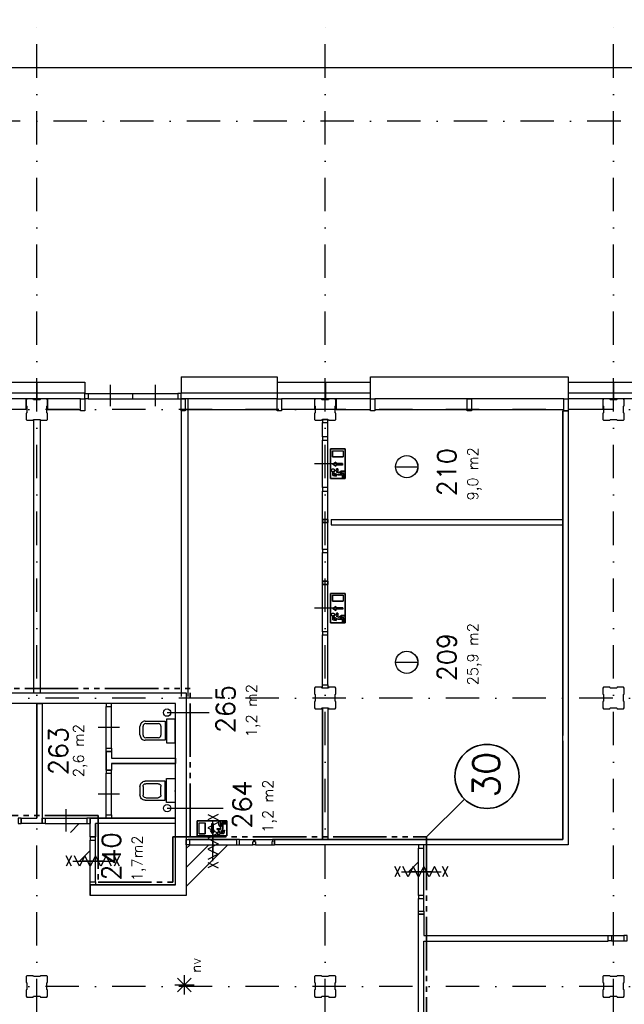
# Model space of a CAD drawing. Extents: x 36324 to 146208, y 143889 to 220609.
# Tile 20 of 21: x 110041 to 121366, y 202045 to 220481. Entities that reach past the tile are written whole.
import ezdxf
from ezdxf.enums import TextEntityAlignment as Align

# ---------------------------------------------------------------- set-up
doc = ezdxf.new("R2010")
doc.units = 0
doc.header["$LTSCALE"] = 100
for name, pattern in [('B0302', [12.5, 6.25, -3.125, 0, -3.125]), ('B0701', [2.34375, 1.5625, -0.78125]), ('B0804', [15, 10, -1, 1, -1, 1, -1])]:
    doc.linetypes.add(name, pattern=pattern)
for name, color, linetype in [('Bouwkundig', 253, 'CONTINUOUS'), ('Bouwkundig tekst', 252, 'CONTINUOUS'), ('Stramien', 252, 'B0302')]:
    doc.layers.add(name, color=color, linetype=linetype)
doc.layers.add('brandscheiding', color=40, linetype='B0804', lineweight=35)
doc.styles.add('bouwk tekst', font='romans.shx')
doc.styles.get("Standard").update_dxf_attribs({"font": 'romans.shx'})

msp = doc.modelspace()

# ---------------------------------------------------------------- linework, layer by layer
at = {"layer": 'Bouwkundig', "linetype": 'Continuous'}
for p, q in [((109507, 213694), (111263, 213694)), ((110360, 213694), (110360, 213380)), ((114863, 213794), (114863, 213380)), ((114863, 213694), (116613, 213694)), ((115766, 213694), (115766, 213380)), ((120313, 213694), (122013, 213694)), ((121166, 213694), (121166, 213380)), ((109507, 213494), (111263, 213494)), ((111183, 213380), (109507, 213380)), ((110157, 213380), (110157, 213180)), ((110563, 213380), (110563, 213180)), ((114863, 213494), (116613, 213494)), ((116613, 213380), (114943, 213380)), ((115563, 213380), (115563, 213180)), ((115969, 213380), (115969, 213180)), ((120313, 213494), (122013, 213494)), ((122013, 213380), (120313, 213380)), ((120963, 213380), (120963, 213180)), ((110157, 213180), (109507, 213180)), ((110563, 213180), (111183, 213180)), ((115563, 213180), (114943, 213180)), ((115969, 213180), (116613, 213180)), ((120963, 213180), (120313, 213180)), ((115862, 212443), (116139, 212443)), ((115899, 212406), (115899, 212295)), ((115899, 212406), (116102, 212406)), ((116102, 212406), (116102, 212295)), ((116139, 211888), (116139, 212443)), ((115899, 212295), (116102, 212295)), ((115961, 212194), (115905, 212157)), ((115905, 212157), (115961, 212120)), ((115944, 212041), (115978, 212041)), ((115961, 212171), (115961, 212194)), ((116090, 212171), (115961, 212171)), ((116090, 212143), (115961, 212143)), ((115961, 212120), (115961, 212143)), ((116001, 212073), (115978, 212073)), ((115978, 212073), (115978, 212041)), ((116001, 212073), (116001, 212017)), ((116014, 211996), (116065, 212036)), ((116065, 212036), (116135, 212036)), ((116135, 212036), (116135, 212013)), ((117081, 212111), (117500, 212111)), ((115862, 211888), (116139, 211888)), ((115908, 212009), (115908, 211948)), ((115908, 211948), (115968, 211933)), ((115931, 211993), (116000, 211962)), ((115931, 211966), (115931, 211993)), ((115931, 211966), (115968, 211957)), ((115967, 212017), (116014, 211996)), ((115967, 212017), (116001, 212017)), ((115968, 211957), (115968, 211933)), ((116000, 211962), (116089, 211962)), ((116038, 211985), (116073, 212013)), ((116112, 211985), (116038, 211985)), ((116135, 212013), (116073, 212013)), ((116089, 211962), (116089, 211897)), ((116089, 211897), (116112, 211897)), ((116112, 211897), (116112, 211985)), ((115873, 211124), (115873, 211024)), ((115863, 209740), (116140, 209740)), ((115900, 209703), (115900, 209592)), ((115900, 209703), (116103, 209703)), ((116103, 209703), (116103, 209592)), ((116140, 209185), (116140, 209740)), ((115900, 209592), (116103, 209592)), ((115962, 209491), (115906, 209454)), ((115906, 209454), (115962, 209417)), ((115962, 209468), (115962, 209491)), ((116091, 209468), (115962, 209468)), ((115909, 209307), (115909, 209246)), ((115932, 209264), (115932, 209291)), ((115932, 209291), (116001, 209259)), ((115932, 209264), (115969, 209254)), ((115945, 209338), (115978, 209338)), ((115962, 209417), (115962, 209441)), ((116091, 209441), (115962, 209441)), ((115968, 209315), (116001, 209315)), ((115968, 209315), (116015, 209293)), ((115978, 209370), (115978, 209338)), ((116001, 209370), (115978, 209370)), ((116001, 209370), (116001, 209315)), ((116001, 209259), (116089, 209259)), ((116015, 209293), (116066, 209333)), ((116038, 209283), (116074, 209310)), ((116112, 209283), (116038, 209283)), ((116066, 209333), (116136, 209333)), ((116136, 209310), (116074, 209310)), ((116089, 209259), (116089, 209195)), ((116112, 209195), (116112, 209283)), ((116136, 209333), (116136, 209310)), ((115863, 209185), (116140, 209185)), ((115909, 209246), (115969, 209230)), ((115969, 209254), (115969, 209230)), ((116089, 209195), (116112, 209195)), ((117081, 208449), (117500, 208449)), ((112802, 207506), (113587, 207506)), ((112802, 205717), (113852, 205717)), ((110990, 205263), (111158, 205431)), ((113922, 205477), (113367, 205477)), ((113367, 205199), (113367, 205477)), ((113404, 205440), (113515, 205440)), ((113404, 205236), (113404, 205440)), ((113515, 205236), (113515, 205440)), ((113639, 205428), (113639, 205298)), ((113667, 205428), (113667, 205298)), ((113774, 205472), (113797, 205472)), ((113774, 205403), (113774, 205472)), ((113814, 205351), (113774, 205403)), ((113797, 205472), (113797, 205411)), ((113825, 205375), (113797, 205411)), ((113912, 205449), (113825, 205449)), ((113825, 205449), (113825, 205375)), ((113848, 205426), (113912, 205426)), ((113848, 205337), (113848, 205426)), ((113912, 205426), (113912, 205449)), ((113922, 205199), (113922, 205477)), ((113404, 205236), (113515, 205236)), ((113639, 205298), (113616, 205298)), ((113616, 205298), (113653, 205243)), ((113653, 205243), (113690, 205298)), ((113690, 205298), (113667, 205298)), ((113737, 205338), (113792, 205338)), ((113737, 205338), (113737, 205315)), ((113737, 205315), (113769, 205315)), ((113769, 205281), (113769, 205315)), ((113792, 205304), (113814, 205351)), ((113792, 205304), (113792, 205338)), ((113801, 205245), (113862, 205245)), ((113817, 205269), (113848, 205337)), ((113844, 205269), (113817, 205269)), ((113844, 205269), (113853, 205306)), ((113853, 205306), (113877, 205306)), ((113862, 205245), (113877, 205306)), ((113161, 204959), (113232, 205030)), ((113161, 204606), (113586, 205030)), ((113161, 204252), (113939, 205030)), ((111162, 204728), (111361, 204927)), ((117417, 204619), (117513, 204715)), ((117325, 204527), (117406, 204608)), ((113255, 202281, 2600), (112999, 202537, 2600)), ((112999, 202281, 2600), (113254, 202536, 2600)), ((113128, 202228, 2600), (113128, 202589, 2600)), ((112947, 202408, 2600), (113307, 202408, 2600))]:
    msp.add_line(p, q, dxfattribs=at)
at = {"layer": 'Bouwkundig', "linetype": 'B0701'}
for p, q in [((110178, 213380), (110163, 213365)), ((110163, 213365), (110163, 213254)), ((110295, 213380), (110178, 213380)), ((110300, 213365), (110295, 213380)), ((110425, 213365), (110300, 213365)), ((110433, 213380), (110425, 213365)), ((110548, 213380), (110433, 213380)), ((110563, 213365), (110548, 213380)), ((110563, 213252), (110563, 213365)), ((115578, 213380), (115563, 213365)), ((115563, 213365), (115563, 213254)), ((115695, 213380), (115578, 213380)), ((115700, 213365), (115695, 213380)), ((115825, 213365), (115700, 213365)), ((115833, 213380), (115825, 213365)), ((115948, 213380), (115833, 213380)), ((115963, 213365), (115948, 213380)), ((115963, 213252), (115963, 213365)), ((120978, 213380), (120963, 213365)), ((120963, 213365), (120963, 213254)), ((121095, 213380), (120978, 213380)), ((121100, 213365), (121095, 213380)), ((121225, 213365), (121100, 213365)), ((121233, 213380), (121225, 213365)), ((121348, 213380), (121233, 213380)), ((121363, 213365), (121348, 213380)), ((121363, 213252), (121363, 213365)), ((110163, 213254), (110178, 213246)), ((110178, 213246), (110178, 213121)), ((110548, 213247), (110563, 213252)), ((110548, 213122), (110548, 213247)), ((115563, 213254), (115578, 213246)), ((115578, 213246), (115578, 213121)), ((115948, 213247), (115963, 213252)), ((115948, 213122), (115948, 213247)), ((120963, 213254), (120978, 213246)), ((120978, 213246), (120978, 213121)), ((121348, 213247), (121363, 213252)), ((121348, 213122), (121348, 213247)), ((110178, 213121), (110163, 213116)), ((110163, 213116), (110163, 212995)), ((110163, 212995), (110178, 212980)), ((110178, 212980), (110293, 212980)), ((110293, 212980), (110301, 212995)), ((110301, 212995), (110426, 212995)), ((110426, 212995), (110431, 212980)), ((110431, 212980), (110548, 212980)), ((110563, 213114), (110548, 213122)), ((110548, 212980), (110563, 212995)), ((110563, 212995), (110563, 213114)), ((115578, 213121), (115563, 213116)), ((115563, 213116), (115563, 212995)), ((115563, 212995), (115578, 212980)), ((115578, 212980), (115693, 212980)), ((115693, 212980), (115701, 212995)), ((115701, 212995), (115826, 212995)), ((115826, 212995), (115831, 212980)), ((115831, 212980), (115948, 212980)), ((115963, 213114), (115948, 213122)), ((115948, 212980), (115963, 212995)), ((115963, 212995), (115963, 213114)), ((120978, 213121), (120963, 213116)), ((120963, 213116), (120963, 212995)), ((120963, 212995), (120978, 212980)), ((120978, 212980), (121093, 212980)), ((121093, 212980), (121101, 212995)), ((121101, 212995), (121226, 212995)), ((121226, 212995), (121231, 212980)), ((121231, 212980), (121348, 212980)), ((121363, 213114), (121348, 213122)), ((121348, 212980), (121363, 212995)), ((121363, 212995), (121363, 213114)), ((115578, 207980), (115563, 207965)), ((115695, 207980), (115578, 207980)), ((115700, 207965), (115695, 207980)), ((115833, 207980), (115825, 207965)), ((115948, 207980), (115833, 207980)), ((115963, 207965), (115948, 207980)), ((120978, 207980), (120963, 207965)), ((121095, 207980), (120978, 207980)), ((121100, 207965), (121095, 207980)), ((121233, 207980), (121225, 207965)), ((121348, 207980), (121233, 207980)), ((121363, 207965), (121348, 207980)), ((115563, 207965), (115563, 207854)), ((115563, 207854), (115578, 207846)), ((115578, 207846), (115578, 207721)), ((115825, 207965), (115700, 207965)), ((115948, 207847), (115963, 207852)), ((115948, 207722), (115948, 207847)), ((115963, 207852), (115963, 207965)), ((120963, 207965), (120963, 207854)), ((120963, 207854), (120978, 207846)), ((120978, 207846), (120978, 207721)), ((121225, 207965), (121100, 207965)), ((121348, 207847), (121363, 207852)), ((121348, 207722), (121348, 207847)), ((121363, 207852), (121363, 207965)), ((115578, 207721), (115563, 207716)), ((115563, 207716), (115563, 207595)), ((115963, 207714), (115948, 207722)), ((115963, 207595), (115963, 207714)), ((120978, 207721), (120963, 207716)), ((120963, 207716), (120963, 207595)), ((121363, 207714), (121348, 207722)), ((121363, 207595), (121363, 207714)), ((115563, 207595), (115578, 207580)), ((115578, 207580), (115693, 207580)), ((115693, 207580), (115701, 207595)), ((115701, 207595), (115826, 207595)), ((115826, 207595), (115831, 207580)), ((115831, 207580), (115948, 207580)), ((115948, 207580), (115963, 207595)), ((120963, 207595), (120978, 207580)), ((120978, 207580), (121093, 207580)), ((121093, 207580), (121101, 207595)), ((121101, 207595), (121226, 207595)), ((121226, 207595), (121231, 207580)), ((121231, 207580), (121348, 207580)), ((121348, 207580), (121363, 207595)), ((110178, 202580), (110163, 202565)), ((110163, 202565), (110163, 202454)), ((110163, 202454), (110178, 202446)), ((110295, 202580), (110178, 202580)), ((110178, 202446), (110178, 202321)), ((110300, 202565), (110295, 202580)), ((110425, 202565), (110300, 202565)), ((110433, 202580), (110425, 202565)), ((110548, 202580), (110433, 202580)), ((110563, 202565), (110548, 202580)), ((110548, 202447), (110563, 202452)), ((110548, 202322), (110548, 202447)), ((110563, 202452), (110563, 202565)), ((115578, 202580), (115563, 202565)), ((115563, 202565), (115563, 202454)), ((115563, 202454), (115578, 202446)), ((115695, 202580), (115578, 202580)), ((115578, 202446), (115578, 202321)), ((115700, 202565), (115695, 202580)), ((115825, 202565), (115700, 202565)), ((115833, 202580), (115825, 202565)), ((115948, 202580), (115833, 202580)), ((115963, 202565), (115948, 202580)), ((115948, 202447), (115963, 202452)), ((115948, 202322), (115948, 202447)), ((115963, 202452), (115963, 202565)), ((120978, 202580), (120963, 202565)), ((120963, 202565), (120963, 202454)), ((120963, 202454), (120978, 202446)), ((121095, 202580), (120978, 202580)), ((120978, 202446), (120978, 202321)), ((121100, 202565), (121095, 202580)), ((121225, 202565), (121100, 202565)), ((121233, 202580), (121225, 202565)), ((121348, 202580), (121233, 202580)), ((121363, 202565), (121348, 202580)), ((121348, 202447), (121363, 202452)), ((121348, 202322), (121348, 202447)), ((121363, 202452), (121363, 202565)), ((110178, 202321), (110163, 202316)), ((110163, 202316), (110163, 202195)), ((110563, 202314), (110548, 202322)), ((110563, 202195), (110563, 202314)), ((115578, 202321), (115563, 202316)), ((115563, 202316), (115563, 202195)), ((115963, 202314), (115948, 202322)), ((115963, 202195), (115963, 202314)), ((120978, 202321), (120963, 202316)), ((120963, 202316), (120963, 202195)), ((121363, 202314), (121348, 202322)), ((121363, 202195), (121363, 202314)), ((110163, 202195), (110178, 202180)), ((110178, 202180), (110293, 202180)), ((110293, 202180), (110301, 202195)), ((110301, 202195), (110426, 202195)), ((110426, 202195), (110431, 202180)), ((110431, 202180), (110548, 202180)), ((110548, 202180), (110563, 202195)), ((115563, 202195), (115578, 202180)), ((115578, 202180), (115693, 202180)), ((115693, 202180), (115701, 202195)), ((115701, 202195), (115826, 202195)), ((115826, 202195), (115831, 202180)), ((115831, 202180), (115948, 202180)), ((115948, 202180), (115963, 202195)), ((120963, 202195), (120978, 202180)), ((120978, 202180), (121093, 202180)), ((121093, 202180), (121101, 202195)), ((121101, 202195), (121226, 202195)), ((121226, 202195), (121231, 202180)), ((121231, 202180), (121348, 202180)), ((121348, 202180), (121363, 202195))]:
    msp.add_line(p, q, dxfattribs=at)
at = {"layer": 'Bouwkundig'}
for p, q in [((113191, 213380), (113191, 207811)), ((113066, 213160), (113066, 207811)), ((110301, 212995), (110301, 207881)), ((110426, 212995), (110426, 207881))]:
    msp.add_line(p, q, dxfattribs=at)
at = {"layer": 'Bouwkundig', "linetype": 'Continuous'}
for points in [[(132963, 219580), (109363, 219580)], [(127177, 201380), (132963, 201380), (132963, 219580), (109363, 219580), (109363, 213794)], [(111263, 213694), (111263, 213480)], [(113063, 213794), (113063, 213480)], [(113063, 213794), (114863, 213794)], [(116613, 213494), (116613, 213794), (120313, 213794), (120313, 213694)], [(116613, 213380), (116613, 213794), (120313, 213794), (120313, 213694)], [(120313, 213794), (120313, 213380)], [(111743, 213244), (111743, 213444), (111743, 213644)], [(112583, 213244), (112583, 213444), (112583, 213644)], [(111323, 213480), (113003, 213480)], [(111323, 213380), (113003, 213381)], [(112163, 213380), (112163, 213480)], [(113063, 213494), (114863, 213494)], [(114863, 213380), (113063, 213380)], [(120233, 213380), (116693, 213380)], [(118503, 213380), (118423, 213380)], [(113143, 213180), (114863, 213180)], [(120313, 213160), (120313, 205030), (114811, 205030)], [(116693, 213180), (118423, 213180)], [(118503, 213180), (120233, 213180)], [(120213, 213160), (120213, 207080)], [(120213, 205130), (120213, 213160)], [(120213, 213160), (120313, 213160)], [(120313, 213160), (120313, 205030)], [(115713, 212670), (115713, 212936)], [(115812, 212670), (115812, 212936)], [(115713, 211720), (115713, 212610)], [(115812, 211720), (115812, 212610)], [(116102, 212295), (115899, 212295), (115899, 212406), (116102, 212406), (116102, 212295)], [(115963, 212165), (115763, 212165), (115563, 212165)], [(115889, 212065), (115890, 212066), (115891, 212067), (115892, 212067), (115893, 212068), (115894, 212069), (115895, 212070), (115896, 212070), (115898, 212071), (115899, 212071), (115900, 212072), (115901, 212072), (115903, 212072), (115904, 212073), (115905, 212073), (115907, 212073), (115908, 212073), (115910, 212073), (115911, 212073), (115912, 212073), (115914, 212072), (115915, 212072), (115916, 212072), (115918, 212071), (115919, 212071), (115920, 212070), (115921, 212070), (115922, 212069), (115924, 212068), (115925, 212067), (115926, 212067), (115927, 212066), (115928, 212065), (115929, 212064), (115930, 212063), (115930, 212062), (115931, 212061), (115932, 212059), (115933, 212058), (115933, 212057), (115934, 212056), (115934, 212054), (115935, 212053), (115935, 212052), (115935, 212051), (115936, 212049), (115936, 212048), (115936, 212046), (115936, 212045), (115936, 212044), (115936, 212042), (115936, 212041), (115935, 212040), (115935, 212038), (115935, 212037), (115934, 212036), (115934, 212035), (115933, 212033), (115933, 212032), (115932, 212031), (115931, 212030), (115930, 212029), (115930, 212028), (115929, 212026), (115928, 212026), (115927, 212025), (115926, 212024), (115925, 212023), (115924, 212022), (115922, 212021), (115921, 212021), (115920, 212020), (115919, 212019), (115918, 212019), (115916, 212019), (115915, 212018), (115914, 212018), (115912, 212018), (115911, 212018), (115910, 212017), (115908, 212017), (115907, 212017), (115905, 212018), (115904, 212018), (115903, 212018), (115901, 212018), (115900, 212019), (115899, 212019), (115898, 212019), (115896, 212020), (115895, 212021), (115894, 212021), (115893, 212022), (115892, 212023), (115891, 212024), (115890, 212025), (115889, 212026), (115888, 212026), (115887, 212028), (115886, 212029), (115885, 212030), (115884, 212031), (115884, 212032), (115883, 212033), (115883, 212035), (115882, 212036), (115882, 212037), (115881, 212038), (115881, 212040), (115881, 212041), (115881, 212042), (115881, 212044), (115880, 212045), (115881, 212046), (115881, 212048), (115881, 212049), (115881, 212051), (115881, 212052), (115882, 212053), (115882, 212054), (115883, 212056), (115883, 212057), (115884, 212058), (115884, 212059), (115885, 212061), (115886, 212062), (115887, 212063), (115888, 212064), (115889, 212065)], [(115904, 212018), (115900, 212019), (115894, 212021), (115890, 212024), (115888, 212026), (115885, 212030), (115883, 212034), (115881, 212039), (115881, 212047), (115882, 212053), (115883, 212057), (115884, 212059), (115886, 212062), (115888, 212064), (115891, 212067), (115895, 212069), (115899, 212071), (115905, 212073), (115909, 212073), (115913, 212073), (115918, 212071), (115922, 212069), (115926, 212066), (115930, 212062), (115932, 212059), (115934, 212055), (115935, 212050), (115936, 212044), (115935, 212038), (115933, 212033), (115932, 212030), (115929, 212027), (115926, 212024), (115922, 212021), (115919, 212019), (115914, 212018), (115911, 212018), (115907, 212017), (115904, 212018)], [(116090, 212171), (116090, 212143), (115961, 212143), (115961, 212120), (115905, 212157), (115961, 212194), (115961, 212171), (116090, 212171)], [(116112, 211897), (116089, 211897), (116089, 211962), (116000, 211962), (115931, 211993), (115931, 211966), (115968, 211957), (115968, 211933), (115908, 211948), (115908, 212009), (115914, 212009), (115917, 212010), (115919, 212011), (115922, 212012), (115925, 212013), (115928, 212015), (115930, 212016), (115932, 212018), (115934, 212020), (115937, 212023), (115939, 212026), (115940, 212029), (115942, 212031), (115943, 212036), (115944, 212039), (115944, 212041), (115978, 212041), (115978, 212073), (116001, 212073), (116001, 212017), (115967, 212017), (116014, 211996), (116065, 212036), (116135, 212036), (116135, 212013), (116073, 212013), (116038, 211985), (116112, 211985), (116112, 211897)], [(115908, 212009), (115909, 212009), (115909, 212009), (115909, 212009), (115910, 212009), (115910, 212009), (115911, 212009), (115911, 212009), (115911, 212009), (115912, 212009), (115912, 212009), (115913, 212009), (115913, 212009), (115913, 212009), (115914, 212009), (115914, 212010), (115915, 212010), (115915, 212010), (115915, 212010), (115916, 212010), (115916, 212010), (115917, 212010), (115917, 212010), (115917, 212010), (115918, 212010), (115918, 212010), (115919, 212011), (115919, 212011), (115919, 212011), (115920, 212011), (115920, 212011), (115921, 212011), (115921, 212011), (115921, 212011), (115922, 212012), (115922, 212012), (115922, 212012), (115923, 212012), (115923, 212012), (115924, 212012), (115924, 212013), (115924, 212013), (115925, 212013), (115925, 212013), (115925, 212013), (115926, 212014), (115926, 212014), (115926, 212014), (115927, 212014), (115927, 212014), (115928, 212015), (115928, 212015), (115928, 212015), (115929, 212015), (115929, 212015), (115929, 212016), (115930, 212016), (115930, 212016), (115930, 212016), (115930, 212017), (115931, 212017), (115931, 212017), (115931, 212017), (115932, 212018), (115932, 212018), (115932, 212018), (115933, 212019), (115933, 212019), (115933, 212019), (115934, 212019), (115934, 212020), (115934, 212020), (115934, 212020), (115935, 212021), (115935, 212021), (115935, 212021), (115935, 212021), (115936, 212022), (115936, 212022), (115936, 212022), (115937, 212023), (115937, 212023), (115937, 212023), (115937, 212024), (115938, 212024), (115938, 212024), (115938, 212025), (115938, 212025), (115938, 212025), (115939, 212026), (115939, 212026), (115939, 212026), (115939, 212027), (115940, 212027), (115940, 212027), (115940, 212028), (115940, 212028), (115940, 212029), (115940, 212029), (115941, 212029), (115941, 212030), (115941, 212030), (115941, 212030), (115941, 212031), (115941, 212031), (115942, 212031), (115942, 212032), (115942, 212032), (115942, 212033), (115942, 212033), (115942, 212033), (115942, 212034), (115943, 212034), (115943, 212035), (115943, 212035), (115943, 212035), (115943, 212036), (115943, 212036), (115943, 212037), (115943, 212037), (115943, 212037), (115944, 212038), (115944, 212038), (115944, 212038), (115944, 212039), (115944, 212039), (115944, 212040), (115944, 212040), (115944, 212041)], [(115713, 211124), (115713, 211656)], [(115812, 211124), (115812, 211656)], [(115873, 211124), (120213, 211124)], [(115713, 210562), (115713, 211064)], [(115812, 210562), (115812, 211064)], [(115873, 211024), (120213, 211024)], [(115713, 209965), (115713, 210502)], [(115812, 209965), (115812, 210502)], [(115713, 209020), (115713, 209906)], [(115813, 209020), (115813, 209906)], [(116103, 209592), (115900, 209592), (115900, 209703), (116103, 209703), (116103, 209592)], [(115963, 209463), (115763, 209463), (115563, 209463)], [(116091, 209468), (116091, 209441), (115962, 209441), (115962, 209417), (115906, 209454), (115962, 209491), (115962, 209468), (116091, 209468)], [(115905, 209315), (115900, 209316), (115895, 209319), (115891, 209321), (115889, 209324), (115886, 209327), (115884, 209331), (115882, 209337), (115881, 209344), (115882, 209351), (115884, 209355), (115885, 209357), (115887, 209359), (115889, 209361), (115892, 209365), (115896, 209367), (115900, 209369), (115906, 209370), (115910, 209370), (115913, 209370), (115919, 209368), (115922, 209367), (115927, 209364), (115931, 209360), (115933, 209357), (115935, 209352), (115936, 209348), (115937, 209341), (115936, 209335), (115934, 209331), (115932, 209328), (115930, 209324), (115927, 209321), (115923, 209318), (115919, 209317), (115915, 209316), (115912, 209315), (115908, 209315), (115905, 209315)], [(115889, 209362), (115890, 209363), (115891, 209364), (115892, 209365), (115894, 209366), (115895, 209366), (115896, 209367), (115897, 209368), (115898, 209368), (115900, 209369), (115901, 209369), (115902, 209370), (115904, 209370), (115905, 209370), (115906, 209370), (115908, 209370), (115909, 209370), (115910, 209370), (115912, 209370), (115913, 209370), (115914, 209370), (115916, 209370), (115917, 209369), (115918, 209369), (115920, 209368), (115921, 209368), (115922, 209367), (115923, 209366), (115924, 209366), (115925, 209365), (115927, 209364), (115928, 209363), (115929, 209362), (115930, 209361), (115930, 209360), (115931, 209359), (115932, 209358), (115933, 209357), (115933, 209356), (115934, 209354), (115935, 209353), (115935, 209352), (115936, 209351), (115936, 209349), (115936, 209348), (115936, 209347), (115937, 209345), (115937, 209344), (115937, 209343), (115937, 209341), (115937, 209340), (115936, 209339), (115936, 209337), (115936, 209336), (115936, 209335), (115935, 209333), (115935, 209332), (115934, 209331), (115933, 209330), (115933, 209328), (115932, 209327), (115931, 209326), (115930, 209325), (115930, 209324), (115929, 209323), (115928, 209322), (115927, 209321), (115925, 209320), (115924, 209320), (115923, 209319), (115922, 209318), (115921, 209318), (115920, 209317), (115918, 209317), (115917, 209316), (115916, 209316), (115914, 209315), (115913, 209315), (115912, 209315), (115910, 209315), (115909, 209315), (115908, 209315), (115906, 209315), (115905, 209315), (115904, 209315), (115902, 209316), (115901, 209316), (115900, 209317), (115898, 209317), (115897, 209318), (115896, 209318), (115895, 209319), (115894, 209320), (115892, 209320), (115891, 209321), (115890, 209322), (115889, 209323), (115888, 209324), (115888, 209325), (115887, 209326), (115886, 209327), (115885, 209328), (115884, 209330), (115884, 209331), (115883, 209332), (115883, 209333), (115882, 209335), (115882, 209336), (115882, 209337), (115882, 209339), (115881, 209340), (115881, 209341), (115881, 209343), (115881, 209344), (115881, 209345), (115882, 209347), (115882, 209348), (115882, 209349), (115882, 209351), (115883, 209352), (115883, 209353), (115884, 209354), (115884, 209356), (115885, 209357), (115886, 209358), (115887, 209359), (115888, 209360), (115888, 209361), (115889, 209362)], [(116112, 209195), (116089, 209195), (116089, 209259), (116001, 209259), (115932, 209291), (115932, 209264), (115969, 209254), (115969, 209230), (115909, 209246), (115909, 209307), (115915, 209307), (115917, 209307), (115920, 209308), (115923, 209309), (115926, 209311), (115929, 209312), (115931, 209314), (115933, 209316), (115935, 209317), (115937, 209320), (115939, 209323), (115941, 209326), (115942, 209329), (115944, 209333), (115944, 209336), (115945, 209338), (115978, 209338), (115978, 209370), (116001, 209370), (116001, 209315), (115968, 209315), (116015, 209293), (116066, 209333), (116136, 209333), (116136, 209310), (116074, 209310), (116038, 209283), (116112, 209283), (116112, 209195)], [(115909, 209307), (115909, 209307), (115910, 209307), (115910, 209307), (115911, 209307), (115911, 209307), (115911, 209307), (115912, 209307), (115912, 209307), (115913, 209307), (115913, 209307), (115913, 209307), (115914, 209307), (115914, 209307), (115915, 209307), (115915, 209307), (115915, 209307), (115916, 209307), (115916, 209307), (115917, 209307), (115917, 209307), (115917, 209308), (115918, 209308), (115918, 209308), (115919, 209308), (115919, 209308), (115919, 209308), (115920, 209308), (115920, 209308), (115921, 209308), (115921, 209309), (115921, 209309), (115922, 209309), (115922, 209309), (115922, 209309), (115923, 209309), (115923, 209309), (115924, 209310), (115924, 209310), (115924, 209310), (115925, 209310), (115925, 209310), (115925, 209310), (115926, 209311), (115926, 209311), (115927, 209311), (115927, 209311), (115927, 209311), (115928, 209312), (115928, 209312), (115928, 209312), (115929, 209312), (115929, 209313), (115929, 209313), (115930, 209313), (115930, 209313), (115930, 209313), (115931, 209314), (115931, 209314), (115931, 209314), (115932, 209314), (115932, 209315), (115932, 209315), (115933, 209315), (115933, 209316), (115933, 209316), (115933, 209316), (115934, 209316), (115934, 209317), (115934, 209317), (115935, 209317), (115935, 209317), (115935, 209318), (115935, 209318), (115936, 209318), (115936, 209319), (115936, 209319), (115937, 209319), (115937, 209320), (115937, 209320), (115937, 209320), (115938, 209321), (115938, 209321), (115938, 209321), (115938, 209322), (115939, 209322), (115939, 209322), (115939, 209323), (115939, 209323), (115939, 209323), (115940, 209324), (115940, 209324), (115940, 209324), (115940, 209325), (115940, 209325), (115941, 209325), (115941, 209326), (115941, 209326), (115941, 209326), (115941, 209327), (115942, 209327), (115942, 209327), (115942, 209328), (115942, 209328), (115942, 209329), (115942, 209329), (115943, 209329), (115943, 209330), (115943, 209330), (115943, 209330), (115943, 209331), (115943, 209331), (115943, 209332), (115943, 209332), (115944, 209332), (115944, 209333), (115944, 209333), (115944, 209334), (115944, 209334), (115944, 209334), (115944, 209335), (115944, 209335), (115944, 209336), (115944, 209336), (115945, 209336), (115945, 209337), (115945, 209337), (115945, 209338), (115945, 209338)], [(115713, 208025), (115713, 208960)], [(115813, 208025), (115813, 208960)], [(107213, 207880), (113161, 207880)], [(113161, 207880), (113161, 204080)], [(112961, 207680), (107313, 207680)], [(110361, 205531), (110361, 207680)], [(110361, 207680), (110361, 205531)], [(110361, 207680), (110461, 207680)], [(110461, 207680), (110361, 207680)], [(110461, 207680), (110461, 205531)], [(110461, 207680), (110461, 205530)], [(111761, 207680), (111661, 207680)], [(111661, 206840), (111661, 207621)], [(111761, 206840), (111761, 207621)], [(112961, 204280), (112961, 207680)], [(115713, 205130), (115713, 207595)], [(115713, 207595), (115713, 205130)], [(115713, 207595), (115813, 207595)], [(115713, 207595), (115813, 207595)], [(115813, 207595), (115813, 205130)], [(115813, 207595), (115813, 207080)], [(111911, 207230), (111711, 207230), (111511, 207230)], [(112294, 207089), (112294, 207247)], [(112351, 207086), (112351, 207250)], [(112394, 207347), (112764, 207347)], [(112764, 207347), (112764, 206989), (112394, 206989)], [(112401, 207300), (112637, 207300)], [(112687, 207250), (112687, 207086)], [(112941, 207168), (112961, 207168)], [(112637, 207036), (112401, 207036)], [(120213, 206980), (120213, 205130), (114811, 205130)], [(115813, 206980), (115813, 205130)], [(111661, 206431), (111661, 206780)], [(111661, 206780), (111661, 206431)], [(111661, 206780), (111761, 206780)], [(111661, 206780), (111761, 206780)], [(111761, 206780), (111761, 206656)], [(111761, 206656), (112961, 206656)], [(111761, 206656), (112961, 206656)], [(112961, 206556), (111761, 206556)], [(111761, 206556), (112961, 206556)], [(111761, 206556), (111761, 206431)], [(112961, 206656), (112961, 206556)], [(112961, 206656), (112961, 206556)], [(111661, 206431), (111761, 206431)], [(111661, 205591), (111661, 206372)], [(111761, 205591), (111761, 206372)], [(112351, 206126), (112351, 205962)], [(112764, 205865), (112764, 206223), (112394, 206223)], [(112637, 206176), (112401, 206176)], [(112687, 205962), (112687, 206126)], [(111911, 205981), (111711, 205981), (111511, 205981)], [(112294, 206123), (112294, 205965)], [(112941, 206044), (112961, 206044)], [(112394, 205865), (112764, 205865)], [(112401, 205912), (112637, 205912)], [(110911, 205301), (110911, 205501), (110911, 205701)], [(110911, 205281), (110911, 205481), (110911, 205681)], [(113564, 205598), (113758, 205498)], [(113758, 205598), (113564, 205498)], [(110071, 205531), (110071, 205431)], [(110071, 205531), (110361, 205531)], [(110361, 205431), (110071, 205431)], [(110461, 205431), (110071, 205431)], [(110361, 205431), (110361, 205431)], [(110461, 205431), (110361, 205431)], [(110461, 205531), (110461, 205531)], [(110461, 205531), (110461, 205431)], [(110461, 205530), (110461, 205431)], [(110461, 205431), (110461, 205431)], [(110461, 205431), (110461, 205431)], [(110521, 205531), (111301, 205531)], [(110521, 205431), (111301, 205432)], [(111361, 205531), (112961, 205531)], [(111661, 205531), (111361, 205531)], [(111361, 205531), (111361, 205431)], [(111361, 205180), (111361, 205431)], [(111361, 205180), (111361, 205431)], [(112961, 205431), (111461, 205431)], [(111461, 205431), (111461, 205180)], [(111461, 205180), (111461, 205431)], [(112961, 205531), (111761, 205531)], [(113515, 205440), (113515, 205236), (113404, 205236), (113404, 205440), (113515, 205440)], [(113758, 205447), (113564, 205348), (113758, 205249), (113564, 205150), (113758, 205051), (113564, 204952), (113758, 204853), (113564, 204754)], [(113639, 205428), (113667, 205428), (113667, 205298), (113690, 205298), (113653, 205243), (113616, 205298), (113639, 205298), (113639, 205428)], [(113661, 204728), (113661, 205473)], [(113912, 205449), (113912, 205426), (113848, 205426), (113848, 205337), (113817, 205269), (113844, 205269), (113853, 205306), (113877, 205306), (113862, 205245), (113801, 205245), (113800, 205251), (113800, 205254), (113799, 205256), (113798, 205259), (113796, 205263), (113795, 205265), (113793, 205267), (113791, 205269), (113790, 205271), (113787, 205274), (113784, 205276), (113781, 205278), (113778, 205279), (113774, 205280), (113771, 205281), (113769, 205282), (113769, 205315), (113737, 205315), (113737, 205338), (113792, 205338), (113792, 205304), (113814, 205351), (113774, 205403), (113774, 205472), (113797, 205472), (113797, 205411), (113825, 205375), (113825, 205449), (113912, 205449)], [(113661, 204900), (113661, 205100), (113661, 205300)], [(113661, 205280), (113661, 205080), (113661, 204880)], [(113792, 205241), (113791, 205237), (113789, 205232), (113786, 205228), (113783, 205225), (113780, 205222), (113776, 205220), (113770, 205218), (113763, 205218), (113757, 205219), (113753, 205220), (113750, 205222), (113748, 205223), (113746, 205225), (113743, 205229), (113740, 205232), (113738, 205236), (113737, 205242), (113737, 205246), (113737, 205250), (113739, 205256), (113740, 205259), (113743, 205263), (113748, 205267), (113750, 205269), (113755, 205271), (113759, 205273), (113766, 205273), (113772, 205272), (113776, 205271), (113780, 205269), (113783, 205266), (113786, 205263), (113789, 205259), (113790, 205256), (113792, 205252), (113792, 205249), (113792, 205244), (113792, 205241)], [(113745, 205226), (113744, 205227), (113743, 205228), (113742, 205229), (113741, 205230), (113741, 205231), (113740, 205232), (113739, 205234), (113739, 205235), (113738, 205236), (113738, 205237), (113738, 205239), (113737, 205240), (113737, 205241), (113737, 205243), (113737, 205244), (113737, 205245), (113737, 205247), (113737, 205248), (113737, 205250), (113737, 205251), (113738, 205252), (113738, 205254), (113738, 205255), (113739, 205256), (113739, 205257), (113740, 205259), (113741, 205260), (113741, 205261), (113742, 205262), (113743, 205263), (113744, 205264), (113745, 205265), (113746, 205266), (113747, 205267), (113748, 205268), (113749, 205269), (113750, 205269), (113751, 205270), (113753, 205271), (113754, 205271), (113755, 205272), (113756, 205272), (113758, 205272), (113759, 205273), (113760, 205273), (113762, 205273), (113763, 205273), (113765, 205273), (113766, 205273), (113767, 205273), (113769, 205273), (113770, 205273), (113771, 205272), (113773, 205272), (113774, 205272), (113775, 205271), (113776, 205271), (113778, 205270), (113779, 205269), (113780, 205269), (113781, 205268), (113782, 205267), (113783, 205266), (113784, 205265), (113785, 205264), (113786, 205263), (113787, 205262), (113788, 205261), (113788, 205260), (113789, 205259), (113790, 205257), (113790, 205256), (113791, 205255), (113791, 205254), (113791, 205252), (113792, 205251), (113792, 205250), (113792, 205248), (113792, 205247), (113792, 205245), (113792, 205244), (113792, 205243), (113792, 205241), (113792, 205240), (113791, 205239), (113791, 205237), (113791, 205236), (113790, 205235), (113790, 205234), (113789, 205232), (113788, 205231), (113788, 205230), (113787, 205229), (113786, 205228), (113785, 205227), (113784, 205226), (113783, 205225), (113782, 205224), (113781, 205223), (113780, 205222), (113779, 205222), (113778, 205221), (113776, 205220), (113775, 205220), (113774, 205219), (113773, 205219), (113771, 205219), (113770, 205218), (113769, 205218), (113767, 205218), (113766, 205218), (113765, 205218), (113763, 205218), (113762, 205218), (113760, 205218), (113759, 205218), (113758, 205219), (113756, 205219), (113755, 205219), (113754, 205220), (113753, 205220), (113751, 205221), (113750, 205222), (113749, 205222), (113748, 205223), (113747, 205224), (113746, 205225), (113745, 205226)], [(113801, 205245), (113801, 205246), (113801, 205246), (113801, 205247), (113801, 205247), (113801, 205248), (113801, 205248), (113801, 205248), (113800, 205249), (113800, 205249), (113800, 205250), (113800, 205250), (113800, 205250), (113800, 205251), (113800, 205251), (113800, 205252), (113800, 205252), (113800, 205252), (113800, 205253), (113800, 205253), (113800, 205254), (113800, 205254), (113800, 205254), (113799, 205255), (113799, 205255), (113799, 205256), (113799, 205256), (113799, 205256), (113799, 205257), (113799, 205257), (113799, 205257), (113798, 205258), (113798, 205258), (113798, 205259), (113798, 205259), (113798, 205259), (113798, 205260), (113798, 205260), (113797, 205260), (113797, 205261), (113797, 205261), (113797, 205262), (113797, 205262), (113796, 205262), (113796, 205263), (113796, 205263), (113796, 205263), (113796, 205264), (113795, 205264), (113795, 205264), (113795, 205265), (113795, 205265), (113795, 205265), (113794, 205266), (113794, 205266), (113794, 205266), (113794, 205267), (113793, 205267), (113793, 205267), (113793, 205268), (113793, 205268), (113792, 205268), (113792, 205269), (113792, 205269), (113792, 205269), (113791, 205270), (113791, 205270), (113791, 205270), (113791, 205271), (113790, 205271), (113790, 205271), (113790, 205271), (113789, 205272), (113789, 205272), (113789, 205272), (113788, 205272), (113788, 205273), (113788, 205273), (113788, 205273), (113787, 205274), (113787, 205274), (113787, 205274), (113786, 205274), (113786, 205275), (113786, 205275), (113785, 205275), (113785, 205275), (113785, 205275), (113784, 205276), (113784, 205276), (113784, 205276), (113783, 205276), (113783, 205277), (113783, 205277), (113782, 205277), (113782, 205277), (113781, 205277), (113781, 205278), (113781, 205278), (113780, 205278), (113780, 205278), (113780, 205278), (113779, 205278), (113779, 205279), (113779, 205279), (113778, 205279), (113778, 205279), (113777, 205279), (113777, 205279), (113777, 205279), (113776, 205280), (113776, 205280), (113775, 205280), (113775, 205280), (113775, 205280), (113774, 205280), (113774, 205280), (113774, 205280), (113773, 205281), (113773, 205281), (113772, 205281), (113772, 205281), (113772, 205281), (113771, 205281), (113771, 205281), (113770, 205281), (113770, 205281), (113770, 205281), (113769, 205281)], [(111361, 205180), (111461, 205180)], [(111361, 204338), (111361, 205118)], [(111461, 204338), (111461, 205118)], [(114126, 205130), (113196, 205130)], [(113221, 205130), (114101, 205130)], [(113221, 205030), (114101, 205031)], [(114146, 205130), (114426, 205130)], [(114161, 205030), (114410, 205030)], [(114425, 205130), (114445, 205130), (114445, 205090), (114460, 205090), (114460, 205030), (114410, 205030), (114410, 205090)], [(114426, 205090), (114410, 205090)], [(114426, 205090), (114426, 205130)], [(114445, 205130), (114776, 205130)], [(114460, 205030), (114761, 205030)], [(114811, 205130), (120213, 205130)], [(114811, 205130), (114811, 205030)], [(120313, 205030), (114811, 205030)], [(117513, 204085), (117513, 204970)], [(117613, 204085), (117613, 204970)], [(111014, 204825), (110914, 204632)], [(111014, 204632), (110914, 204825)], [(111039, 204728), (111784, 204728)], [(111758, 204632), (111659, 204825), (111560, 204632), (111461, 204825), (111362, 204632), (111263, 204825), (111164, 204632), (111065, 204825)], [(111611, 204728), (111411, 204728), (111211, 204728)], [(111611, 204728), (111411, 204728), (111211, 204728)], [(111909, 204825), (111809, 204632)], [(111909, 204632), (111809, 204825)], [(113564, 204703), (113758, 204603)], [(113758, 204703), (113564, 204603)], [(117165, 204431), (117065, 204624)], [(117165, 204624), (117065, 204431)], [(117190, 204527), (117935, 204527)], [(117909, 204431), (117810, 204624), (117711, 204431), (117612, 204624), (117513, 204431), (117414, 204624), (117315, 204431), (117216, 204624)], [(117763, 204527), (117563, 204527), (117363, 204527)], [(117763, 204527), (117563, 204527), (117363, 204527)], [(118060, 204431), (117960, 204624)], [(118060, 204624), (117960, 204431)], [(111361, 204280), (112961, 204280)], [(112961, 204280), (111361, 204280)], [(111361, 204080), (111361, 204280)], [(111361, 204280), (111461, 204280)], [(111361, 204280), (111361, 204085)], [(113161, 204080), (111361, 204080)], [(113161, 204080), (111361, 204080)], [(117513, 203790), (117513, 204025)], [(117613, 203790), (117613, 204025)], [(117513, 195980), (117513, 203730)], [(117513, 203730), (117613, 203730)], [(117613, 203730), (117613, 203330)], [(117613, 203330), (121063, 203330)], [(117613, 195980), (117613, 203230)], [(117613, 203230), (121063, 203230)], [(121063, 203230), (121063, 203330)], [(121123, 203330), (121358, 203330)], [(121123, 203231), (121358, 203231)]]:
    msp.add_lwpolyline(points, dxfattribs=at)
for points in [[(111183, 213380), (111263, 213380), (111263, 213160), (111183, 213160)], [(111263, 213480), (111323, 213480), (111323, 213380), (111263, 213380)], [(113063, 213480), (113003, 213480), (113003, 213381), (113063, 213381)], [(113063, 213380), (113143, 213380), (113143, 213160), (113063, 213160)], [(114863, 213380), (114943, 213380), (114943, 213160), (114863, 213160)], [(116613, 213380), (116693, 213380), (116693, 213160), (116613, 213160)], [(118423, 213380), (118503, 213380), (118503, 213160), (118423, 213160)], [(120233, 213380), (120313, 213380), (120313, 213160), (120233, 213160)], [(115713, 212995), (115713, 212936), (115812, 212936), (115812, 212995)], [(115713, 212670), (115713, 212610), (115812, 212610), (115812, 212670)], [(115908, 212009), (115915, 212010), (115925, 212013), (115930, 212017), (115934, 212020), (115939, 212026), (115942, 212033), (115944, 212037), (115944, 212041), (115978, 212041), (115978, 212073), (116001, 212073), (116001, 212017), (115967, 212017), (116014, 211996), (116065, 212036), (116135, 212036), (116135, 212013), (116073, 212013), (116038, 211985), (116112, 211985), (116112, 211897), (116089, 211897), (116089, 211962), (116000, 211962), (115931, 211993), (115931, 211966), (115968, 211957), (115968, 211933), (115908, 211948)], [(115713, 211720), (115713, 211656), (115812, 211656), (115812, 211720)], [(115713, 211124), (115713, 211064), (115812, 211064), (115812, 211124)], [(115713, 211064), (115713, 211124), (115812, 211124), (115812, 211064)], [(115713, 210562), (115713, 210502), (115812, 210502), (115812, 210562)], [(115713, 209965), (115713, 209906), (115813, 209906), (115813, 209965)], [(115713, 209906), (115713, 209965), (115812, 209965), (115812, 209906)], [(115909, 209307), (115916, 209307), (115926, 209311), (115931, 209314), (115935, 209318), (115940, 209324), (115943, 209330), (115944, 209335), (115945, 209338), (115978, 209338), (115978, 209370), (116001, 209370), (116001, 209315), (115968, 209315), (116015, 209293), (116066, 209333), (116136, 209333), (116136, 209310), (116074, 209310), (116038, 209283), (116112, 209283), (116112, 209195), (116089, 209195), (116089, 209259), (116001, 209259), (115932, 209291), (115932, 209264), (115969, 209254), (115969, 209230), (115909, 209246)], [(115713, 209020), (115713, 208960), (115813, 208960), (115813, 209020)], [(115713, 207965), (115713, 208025), (115813, 208025), (115813, 207965)], [(111661, 207680), (111661, 207621), (111761, 207621), (111761, 207680)], [(112789, 207386), (112789, 206942), (112954, 206942), (112954, 207386)], [(111661, 206780), (111661, 206840), (111761, 206840), (111761, 206780)], [(111661, 206431), (111661, 206372), (111761, 206372), (111761, 206431)], [(112789, 205826), (112789, 206270), (112954, 206270), (112954, 205826)], [(111661, 205531), (111661, 205591), (111761, 205591), (111761, 205531)], [(110071, 205531), (110011, 205531), (110011, 205432), (110071, 205432)], [(110461, 205531), (110521, 205531), (110521, 205431), (110461, 205431)], [(111361, 205531), (111301, 205531), (111301, 205432), (111361, 205432)], [(113801, 205245), (113800, 205252), (113797, 205262), (113793, 205268), (113790, 205272), (113783, 205276), (113777, 205279), (113772, 205281), (113769, 205282), (113769, 205315), (113737, 205315), (113737, 205338), (113792, 205338), (113792, 205304), (113814, 205351), (113774, 205403), (113774, 205472), (113797, 205472), (113797, 205411), (113825, 205375), (113825, 205449), (113912, 205449), (113912, 205426), (113848, 205426), (113848, 205337), (113817, 205269), (113844, 205269), (113853, 205306), (113877, 205306), (113862, 205245)], [(111361, 205178), (111361, 205118), (111461, 205118), (111461, 205178)], [(113161, 205130), (113221, 205130), (113221, 205030), (113161, 205030)], [(114161, 205130), (114101, 205130), (114101, 205031), (114161, 205031)], [(114811, 205130), (114776, 205130), (114776, 205090), (114761, 205090), (114761, 205030), (114811, 205030)], [(117513, 205029), (117513, 204970), (117613, 204970), (117613, 205029)], [(111361, 204278), (111361, 204338), (111461, 204338), (111461, 204278)], [(117513, 204085), (117513, 204025), (117613, 204025), (117613, 204085)], [(117513, 203730), (117513, 203790), (117613, 203790), (117613, 203730)], [(121063, 203330), (121123, 203330), (121123, 203231), (121063, 203231)], [(121418, 203330), (121358, 203330), (121358, 203231), (121418, 203231)]]:
    msp.add_lwpolyline(points, close=True, dxfattribs=at)
for points in [[(112394, 207347, 0.414214), (112294, 207247)], [(112401, 207300, 0.414214), (112351, 207250)], [(112687, 207250, 0.414214), (112637, 207300)], [(112294, 207089, 0.414214), (112394, 206989)], [(112351, 207086, 0.414214), (112401, 207036)], [(112637, 207036, 0.414213), (112687, 207086)], [(112294, 206123, -0.414214), (112394, 206223)], [(112351, 206126, -0.414214), (112401, 206176)], [(112637, 206176, -0.414213), (112687, 206126)], [(112394, 205865, -0.414214), (112294, 205965)], [(112401, 205912, -0.414214), (112351, 205962)], [(112687, 205962, -0.414214), (112637, 205912)]]:
    msp.add_lwpolyline(points, format="xyb", dxfattribs=at)
for centre, radius in [((117291, 212111), 209), ((117291, 212111), 208), ((117291, 208449), 209), ((117291, 208449), 208), ((112802, 207506), 68.8), ((112802, 205717), 68.8)]:
    msp.add_circle(centre, radius, dxfattribs=at)
at = {"layer": 'brandscheiding'}
for p, q in [((115862, 211888), (115862, 212443)), ((115863, 209185), (115863, 209740)), ((107138, 207955), (113236, 207955)), ((113236, 205180), (113236, 207955)), ((117663, 205180), (118370, 205887)), ((109011, 205581), (111511, 205581)), ((111511, 205581), (111511, 204330)), ((112911, 205180), (117663, 205180)), ((112911, 204330), (112911, 205180)), ((113922, 205199), (113367, 205199)), ((117663, 205180), (117663, 189380)), ((111511, 204330), (112911, 204330))]:
    msp.add_line(p, q, dxfattribs=at)
for points in [[(116139, 211888), (115862, 211888), (115862, 212443), (116139, 212443), (116139, 211888)], [(116140, 209185), (115863, 209185), (115863, 209740), (116140, 209740), (116140, 209185)], [(113922, 205477), (113922, 205199), (113367, 205199), (113367, 205477), (113922, 205477)]]:
    msp.add_lwpolyline(points, dxfattribs=at)
at = {"layer": 'brandscheiding', "linetype": 'Continuous'}
msp.add_circle((118794, 206312), 600, dxfattribs=at)
at = {"layer": 'Stramien'}
for p, q in [((110363, 144389), (110363, 220481)), ((115763, 144389), (115763, 220481)), ((121163, 144389), (121163, 220481)), ((133799, 218580), (91538, 218580)), ((133649, 213180), (91538, 213180)), ((133649, 207780), (91538, 207780)), ((133649, 202380), (36324, 202380))]:
    msp.add_line(p, q, dxfattribs=at)

# ---------------------------------------------------------------- texts
at = {"layer": 'Bouwkundig tekst', "linetype": 'Continuous'}
for s, p in [('210', (118217, 211558)), ('209', (118217, 208095)), ('265', (114072, 207123)), ('263', (110940, 206337)), ('264', (114381, 205335)), ('240', (111933, 204363))]:
    msp.add_text(s, height=350, rotation=90, dxfattribs=at).set_placement(p)
msp.add_text('nv', height=185.9, rotation=90, dxfattribs=at).set_placement((113343, 202774, 2600), align=Align.MIDDLE)
at = {"layer": 'Bouwkundig tekst', "linetype": 'Continuous', "char_height": 200, "width": 1805, "attachment_point": 1, "rotation": 90, "style": 'bouwk tekst'}
for s, insert in [('9,0 m2', (118427, 211480)), ('25,9 m2', (118427, 208017)), ('1,2 m2', (114282, 207045)), ('2,6 m2', (111043, 206296)), ('1,2 m2', (114591, 205257)), ('1,7m2', (112143, 204348))]:
    msp.add_mtext(s, dxfattribs=dict(at, insert=insert))
at = {"layer": 'brandscheiding', "linetype": 'Continuous'}
msp.add_text('30', height=500, rotation=90, dxfattribs=at).set_placement((119031, 205914))

doc.saveas('drawing.dxf')
